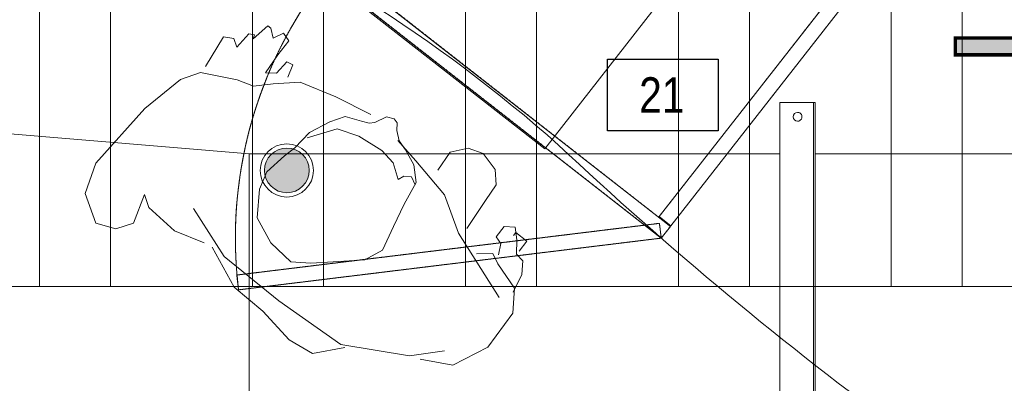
# Model space of a CAD drawing. Header units: millimetres. Extents: x -125266 to 274256, y -711690 to -301689.
# Tile 197 of 256: x -49894 to -48507, y -360216 to -359703. Entities that reach past the tile are written whole.
import ezdxf

# ---------------------------------------------------------------- set-up
doc = ezdxf.new("R2010")
doc.units = ezdxf.units.MM
doc.linetypes.add('BASE$0$HIDDEN2', pattern=[0.1875, 0.125, -0.0625])
for name, color, linetype, lineweight in [('AD Wall', 8, 'Continuous', 15), ('ARCH', 7, 'Continuous', 0), ('CEILING', 8, 'Continuous', 5), ('Counter Top', 8, 'Continuous', 5), ('Counter virticle', 8, 'Continuous', 5), ('Finished Line', 7, 'Continuous', 0), ('HATCH', 253, 'Continuous', 0), ('HV-RA GRILLE', 5, 'Continuous', 25), ('HVAC', 170, 'Continuous', 5), ('Legend', 5, 'Continuous', 0), ('LIGHT', 173, 'Continuous', 5), ('MEPTEK SA DUCT', 6, 'Continuous', 9), ('MEPTEK-DUCT SILENSOR', 4, 'Continuous', 30), ('MEPTEK-TEXT1', 7, 'Continuous', 30), ('Plaster Line', 7, 'Continuous', 0)]:
    doc.layers.add(name, color=color, linetype=linetype, lineweight=lineweight)
doc.layers.add('Equip Code', color=1, linetype='Continuous')
doc.layers.add('Light Equipment', color=8, linetype='Continuous')
doc.styles.get("Standard").update_dxf_attribs({"font": 'ARIALN.TTF'})

# ---------------------------------------------------------------- blocks, each defined once
blk = doc.blocks.new('A$C71a3148c')
at = {"layer": 'HATCH'}
h = blk.add_hatch(color=142, dxfattribs=at)
h.dxf.hatch_style = 1
h.set_gradient(color1=(0, 138, 184), one_color=1, tint=1, name='SPHERICAL')
edge = h.paths.add_edge_path()
edge.add_arc((37.5, 37.5), 31.5, 0, 360)
at = {"layer": 'LIGHT'}
for radius in [37.5, 31.5]:
    blk.add_circle((37.5, 37.5), radius, dxfattribs=at)
blk = doc.blocks.new('ARCH')
at = {"layer": 'Legend'}
h = blk.add_hatch(dxfattribs=at)
h.set_pattern_fill('STARS', color=8, scale=10)
h.set_pattern_definition([(0, (0, 0), (0, 54.9926), [31.75, -31.75]), (59.99999999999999, (0, 0), (-47.62498862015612, 27.4963), [31.75, -31.75]), (120, (15.875, 27.4963), (-47.62498862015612, -27.49629999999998), [31.75, -31.75])])
edge = h.paths.add_edge_path()
edge.add_arc((-51817.97899452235, -363404.3090475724), 5191.629504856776, 61.93693285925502, 83.98148564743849, ccw=False)
edge.add_arc((-50530.27933854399, -361455.3707026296), 2874.426302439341, 46.91091137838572, 66.315287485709, ccw=False)
edge.add_arc((-45770.40022060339, -356341.8156461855), 4111.638397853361, 227.1498067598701, 245.1055679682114)
edge.add_arc((-47880.9557659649, -360748.275541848), 776.117417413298, 2.3623463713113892, 60.70400265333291, ccw=False)
edge.add_line((-47105.49794421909, -360716.2847258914), (-47005.58012872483, -360716.2516181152))
edge.add_arc((-47880.49145018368, -360747.8077494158), 875.4802167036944, 2.065637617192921, 60.97874437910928)
edge.add_arc((-45770.40022060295, -356341.8156461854), 4011.638397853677, 227.1527405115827, 245.1578922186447, ccw=False)
edge.add_arc((-50530.27933854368, -361455.3707026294), 2974.426302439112, 46.91498625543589, 66.24137473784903)
edge.add_arc((-51817.97899452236, -363404.3090475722), 5291.629504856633, 61.97816633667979, 84.0034518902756)
edge.add_arc((-52071.81101434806, -370582.5298818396), 12467.01855514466, 86.2902578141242, 98.87979970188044)
edge.add_line((-53996.2456789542, -358264.9366560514), (-53996.2456789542, -358366.1597513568))
edge.add_arc((-52071.81101434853, -370582.5298818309), 12367.01855513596, 86.29953013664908, 98.9521895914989, ccw=False)
h = blk.add_hatch(dxfattribs=at)
h.set_pattern_fill('STARS', color=8, scale=10)
h.set_pattern_definition([(0, (0, 0), (0, 54.9926), [31.75, -31.75]), (59.99999999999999, (0, 0), (-47.62498862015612, 27.4963), [31.75, -31.75]), (120, (15.875, 27.49629999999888), (-47.62498862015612, -27.49629999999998), [31.74999999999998, -31.74999999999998])])
h.paths.add_polyline_path([(-51273.63755445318, -358241.2954593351, -0.09648525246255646), (-49375.6123817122, -358823.0578817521, -0.08487046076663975), (-48566.65896125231, -359356.1990607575, 0.07850748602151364), (-47501.18480517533, -360071.4208580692, -0.2713818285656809), (-47105.48804022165, -360746.3131866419), (-47005.48804460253, -360746.2835860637, 0.2725928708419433), (-47455.76618363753, -359982.2530108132, -0.0787243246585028), (-48498.49998240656, -359283.0253165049, 0.08452773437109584), (-49331.92915755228, -358733.02453207, 0.0964004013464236), (-51265.1701527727, -358141.6343282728, 0.05437696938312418), (-53966.24567895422, -358260.2870277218), (-53966.24567895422, -358361.4716115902, -0.05464813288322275)])
at = {"layer": 'AD Wall', "lineweight": 0, "elevation": -3.664533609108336}
blk.add_lwpolyline([(-47106.07977010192, -360716.2849186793, 0.2609898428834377), (-47501.18480517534, -360071.4208580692, -0.07850748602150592), (-48566.65896125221, -359356.1990607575, 0.08487046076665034), (-49375.61238171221, -358823.0578817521, 0.0964852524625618), (-51273.6375544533, -358241.2954593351, 0.05526379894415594), (-53996.2456789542, -358366.1597513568)], format="xyb", dxfattribs=at)
at = {"layer": 'Counter Top', "lineweight": 0, "elevation": -3.664533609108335}
blk.add_lwpolyline([(-48158.82438882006, -360599.2109915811, -0.02980337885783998), (-48645.11525427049, -360287.1816831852, -0.03130205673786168), (-49134.91435582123, -359880.0716601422, 0.08143236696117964), (-49710.95599942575, -359516.9904566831, 0.0191630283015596), (-50014.6187543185, -359367.133819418, 0.02206891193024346), (-50377.48150179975, -359223.8992703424, 0.02899373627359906), (-50871.02313592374, -359085.280101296, 0.03077235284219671), (-51410.94460514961, -359001.6981987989, 0.02414817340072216), (-51842.4912173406, -358983.0040792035, 0.02414817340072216)], format="xyb", dxfattribs=at)
at = {"layer": 'Counter virticle', "color": 7, "linetype": 'BASE$0$HIDDEN2', "ltscale": 2.5, "elevation": -3.664533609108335}
blk.add_lwpolyline([(-48993.26796333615, -359981.0451493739), (-48976.72520916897, -359993.981040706), (-48535.67291422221, -359429.9518986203), (-48552.21566838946, -359417.0160072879)], close=True, dxfattribs=at)
at = {"layer": 'Counter virticle', "color": 7, "linetype": 'BASE$0$HIDDEN2', "ltscale": 3.5, "elevation": -3.664533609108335}
blk.add_lwpolyline([(-49462.96567425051, -359641.6845755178), (-48990.2770953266, -360011.3115450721), (-48977.34120399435, -359994.7687909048), (-49450.02978291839, -359625.1418213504)], close=True, dxfattribs=at)
at = {"layer": 'Counter virticle', "color": 251, "linetype": 'BASE$0$HIDDEN2', "ltscale": 3.5, "elevation": -3.664533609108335}
blk.add_lwpolyline([(-49588.43456695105, -360063.3425585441), (-48992.82753187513, -359990.4669944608), (-48990.27709457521, -360011.3115456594), (-49585.88413056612, -360084.1871078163)], close=True, dxfattribs=at)
at = {"layer": 'Counter virticle', "color": 251, "linetype": 'BASE$0$HIDDEN2', "ltscale": 3.5}
blk.add_arc((-48990.27709488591, -360011.3115445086, -3.664533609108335), 600.0488214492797, 141.9757583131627, 186.9757679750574, dxfattribs=at)
at = {"layer": 'Equip Code', "elevation": -3.664533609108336}
blk.add_lwpolyline([(-49066.00363724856, -359860.0738825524), (-49066.00363724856, -359758.9824773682), (-48909.86448308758, -359758.9824773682), (-48909.86448308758, -359860.0738825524)], close=True, dxfattribs=at)
at = {"layer": 'Finished Line', "color": 8, "elevation": -3.664533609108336}
for points in [[(-47125.53315281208, -360738.2913657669, 0.2682569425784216), (-47510.29893671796, -360089.2398693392, -0.07846337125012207), (-48580.29129607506, -359370.8333078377, 0.08494151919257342), (-49384.34608982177, -358841.0664920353, 0.09650285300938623), (-51275.33237785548, -358261.2276380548, 0.05470287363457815), (-53966.24567895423, -358381.7108723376)], [(-47125.48804708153, -360746.2942340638, 0.2711042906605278), (-47510.29893671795, -360089.2398693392, -0.07846337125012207), (-48580.29129607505, -359370.8333078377, 0.08494151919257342), (-49384.34608982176, -358841.0664920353, 0.09650285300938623), (-51275.33237785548, -358261.2276380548, 0.05470287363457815), (-53966.24567895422, -358381.7108723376, 0.0542356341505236)], [(-47135.48804654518, -360746.2975093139, 0.2709661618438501), (-47514.8600637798, -360098.1474305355, -0.07844120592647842), (-48587.10753131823, -359378.1503682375, 0.08497737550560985), (-49388.71256376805, -358850.0710483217, 0.09651173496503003), (-51276.17996043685, -358271.1937213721, 0.05473030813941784), (-53966.24567895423, -358391.8307988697, 0.0542315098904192)], [(-47135.48804654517, -360746.2975093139, 0.2709661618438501), (-47514.86006377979, -360098.1474305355, -0.07844120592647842), (-48587.10753131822, -359378.1503682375, 0.08497737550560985), (-49388.71256376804, -358850.0710483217, 0.09651173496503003), (-51276.17996043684, -358271.1937213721, 0.05473030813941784), (-53966.24567895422, -358391.8307988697, 0.0542315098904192)]]:
    blk.add_lwpolyline(points, format="xyb", dxfattribs=at)
at = {"layer": 'Light Equipment', "lineweight": 0}
for p, q in [((-49154.52070152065, -359885.3772251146, -3.664533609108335), (-49426.64058557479, -359672.5883984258, -3.664533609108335)), ((-49154.52070152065, -359885.3772251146, -3.664533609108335), (-48986.94443237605, -359671.0763351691, -3.664533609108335)), ((-49565.50818257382, -359730.2664268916, -3.664533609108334), (-49544.57906859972, -359712.2537223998, -3.664533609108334)), ((-49544.57906859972, -359712.2537223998, -3.664533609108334), (-49540.31417532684, -359715.5837190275, -3.664533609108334)), ((-49632.69220097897, -359769.4203095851, -3.664533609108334), (-49606.96149864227, -359727.6734530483, -3.664533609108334)), ((-49606.96149864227, -359727.6734530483, -3.664533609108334), (-49592.56628780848, -359729.752057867, -3.664533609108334)), ((-49588.4802939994, -359742.1034387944, -3.664533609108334), (-49571.50539034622, -359723.2935843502, -3.664533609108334)), ((-49571.50539034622, -359723.2935843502, -3.664533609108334), (-49563.59696998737, -359724.8878874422, -3.664533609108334)), ((-49563.59696998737, -359724.8878874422, -3.664533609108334), (-49565.50818257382, -359730.2664268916, -3.664533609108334)), ((-49540.31417532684, -359715.5837190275, -3.664533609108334), (-49537.33912845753, -359729.3579452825, -3.664533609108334)), ((-49537.33912845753, -359729.3579452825, -3.664533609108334), (-49522.76501981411, -359722.415167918, -3.664533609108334)), ((-49522.76501981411, -359722.415167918, -3.664533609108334), (-49515.03549726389, -359733.030853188, -3.664533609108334)), ((-49592.56628780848, -359729.752057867, -3.664533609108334), (-49588.4802939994, -359742.1034387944, -3.664533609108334)), ((-49515.03549726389, -359733.030853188, -3.664533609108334), (-49530.58876936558, -359752.9507068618, -3.664533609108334)), ((-49530.58876936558, -359752.9507068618, -3.664533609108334), (-49548.05325406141, -359778.2490999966, -3.664533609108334)), ((-49532.54709628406, -359778.9048594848, -3.664533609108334), (-49517.79408817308, -359762.9406978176, -3.664533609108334)), ((-49517.79408817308, -359762.9406978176, -3.664533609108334), (-49509.57498623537, -359767.0678465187, -3.664533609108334)), ((-49509.57498623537, -359767.0678465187, -3.664533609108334), (-49516.4195723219, -359784.6263091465, -3.664533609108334)), ((-49639.35788772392, -359777.9573907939, -3.664533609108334), (-49667.70584013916, -359787.8872540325, -3.664533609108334)), ((-49587.95315367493, -359788.3203559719, -3.664533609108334), (-49639.35788772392, -359777.9573907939, -3.664533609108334)), ((-49548.05325406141, -359778.2490999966, -3.664533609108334), (-49532.54709628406, -359778.9048594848, -3.664533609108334)), ((-49667.70584013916, -359787.8872540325, -3.664533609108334), (-49717.96206943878, -359828.8068965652, -3.664533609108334)), ((-49565.02815665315, -359797.0589552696, -3.664533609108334), (-49587.95315367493, -359788.3203559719, -3.664533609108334)), ((-49537.1697859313, -359793.6176299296, -3.664533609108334), (-49565.02815665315, -359797.0589552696, -3.664533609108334)), ((-49498.87041542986, -359791.4577591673, -3.664533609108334), (-49537.1697859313, -359793.6176299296, -3.664533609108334)), ((-49448.75552792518, -359812.2649545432, -3.664533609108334), (-49498.87041542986, -359791.4577591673, -3.664533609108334)), ((-49399.44090527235, -359837.0278422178, -3.664533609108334), (-49448.75552792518, -359812.2649545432, -3.664533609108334)), ((-49717.96206943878, -359828.8068965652, -3.664533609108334), (-49786.97263015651, -359905.469161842, -3.664533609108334)), ((-49435.48155778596, -359839.9583004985, -3.664533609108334), (-49457.50194798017, -359847.6314865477, -3.664533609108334)), ((-49412.60715556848, -359846.5884127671, -3.664533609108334), (-49435.48155778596, -359839.9583004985, -3.664533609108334)), ((-49457.50194798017, -359847.6314865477, -3.664533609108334), (-49485.85675567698, -359862.391005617, -3.664533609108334)), ((-49401.91682576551, -359849.32031466, -3.664533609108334), (-49412.60715556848, -359846.5884127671, -3.664533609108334)), ((-49393.93369541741, -359848.3341647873, -3.664533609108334), (-49401.91682576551, -359849.32031466, -3.664533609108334)), ((-49377.34420635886, -359840.431305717, -3.664533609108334), (-49393.93369541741, -359848.3341647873, -3.664533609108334)), ((-49366.65387546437, -359843.1632084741, -3.664533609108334), (-49377.34420635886, -359840.431305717, -3.664533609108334)), ((-49362.34411982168, -359848.9346735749, -3.664533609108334), (-49366.65387546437, -359843.1632084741, -3.664533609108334)), ((-49362.81237949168, -359859.7991118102, -3.664533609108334), (-49362.34411982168, -359848.9346735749, -3.664533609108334)), ((-49485.85675567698, -359862.391005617, -3.664533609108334), (-49506.63403467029, -359883.8691489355, -3.664533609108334)), ((-49447.11744155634, -359857.059024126, -3.664533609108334), (-49489.23923813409, -359869.9759732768, -3.664533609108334)), ((-49416.28402381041, -359867.3919252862, -3.664533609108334), (-49447.11744155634, -359857.059024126, -3.664533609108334)), ((-49384.20787398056, -359887.8562099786, -3.664533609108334), (-49416.28402381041, -359867.3919252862, -3.664533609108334)), ((-49359.68642362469, -359874.272030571, -3.664533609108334), (-49362.81237949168, -359859.7991118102, -3.664533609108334)), ((-49336.13598354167, -359902.4877152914, -3.664533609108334), (-49361.54644578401, -359873.4863511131, -3.664533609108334)), ((-49350.4601820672, -359887.0908379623, -3.664533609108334), (-49359.68642362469, -359874.272030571, -3.664533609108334)), ((-49521.01423813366, -359895.1012951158, -3.664533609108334), (-49546.11777524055, -359918.0144064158, -3.664533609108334)), ((-49506.63403467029, -359883.8691489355, -3.664533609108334), (-49521.01423813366, -359895.1012951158, -3.664533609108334)), ((-49367.94856350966, -359905.1318895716, -3.664533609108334), (-49384.20787398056, -359887.8562099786, -3.664533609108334)), ((-49338.86968249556, -359908.1728088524, -3.664533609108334), (-49350.4601820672, -359887.0908379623, -3.664533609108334)), ((-49304.99188274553, -359915.353462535, -3.664533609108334), (-49287.52739787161, -359890.0550699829, -3.664533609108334)), ((-49287.52739787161, -359890.0550699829, -3.664533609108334), (-49262.51228945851, -359884.3937467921, -3.664533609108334)), ((-49262.51228945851, -359884.3937467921, -3.664533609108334), (-49241.00892359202, -359892.0223471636, -3.664533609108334)), ((-49241.00892359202, -359892.0223471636, -3.664533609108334), (-49224.12824827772, -359914.3637177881, -3.664533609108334)), ((-49786.97263015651, -359905.469161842, -3.664533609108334), (-49802.26233296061, -359948.4974736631, -3.664533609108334)), ((-49361.19820578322, -359928.7246500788, -3.664533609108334), (-49367.94856350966, -359905.1318895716, -3.664533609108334)), ((-49335.82288735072, -359933.0118273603, -3.664533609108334), (-49338.86968249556, -359908.1728088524, -3.664533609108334)), ((-49295.57716028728, -359950.1876055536, -3.664533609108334), (-49336.13598354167, -359902.4877152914, -3.664533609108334)), ((-49546.11777524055, -359918.0144064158, -3.664533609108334), (-49556.2047233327, -359942.2244524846, -3.664533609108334)), ((-49224.12824827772, -359914.3637177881, -3.664533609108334), (-49222.75373105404, -359936.0493293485, -3.664533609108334)), ((-49352.80020300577, -359923.8304155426, -3.664533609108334), (-49361.19820578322, -359928.7246500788, -3.664533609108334)), ((-49342.359203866, -359925.1118693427, -3.664533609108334), (-49352.80020300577, -359923.8304155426, -3.664533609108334)), ((-49352.35306607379, -359963.4210964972, -3.664533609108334), (-49335.82288735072, -359933.0118273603, -3.664533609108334)), ((-49337.16226008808, -359936.0404038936, -3.664533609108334), (-49342.359203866, -359925.1118693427, -3.664533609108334)), ((-49222.75373105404, -359936.0493293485, -3.664533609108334), (-49237.99631992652, -359958.5020285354, -3.664533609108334)), ((-49802.26233296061, -359948.4974736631, -3.664533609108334), (-49786.85040273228, -359990.3044579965, -3.664533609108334)), ((-49734.15582213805, -359990.2231929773, -3.664533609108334), (-49718.55543618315, -359949.7277267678, -3.664533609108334)), ((-49718.55543618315, -359949.7277267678, -3.664533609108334), (-49712.42644379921, -359968.2547972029, -3.664533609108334)), ((-49556.2047233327, -359942.2244524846, -3.664533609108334), (-49559.78913156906, -359982.7416847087, -3.664533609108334)), ((-49276.07923513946, -360004.3459701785, -3.664533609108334), (-49295.57716028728, -359950.1876055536, -3.664533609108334)), ((-49367.38950305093, -359994.9966707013, -3.664533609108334), (-49352.35306607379, -359963.4210964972, -3.664533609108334)), ((-49237.99631992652, -359958.5020285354, -3.664533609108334), (-49264.03770566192, -359997.7160401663, -3.664533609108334)), ((-49712.42644379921, -359968.2547972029, -3.664533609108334), (-49676.26429862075, -360001.0704615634, -3.664533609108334)), ((-49649.29086342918, -359969.4549867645, -3.664533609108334), (-49606.24657495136, -360037.4176419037, -3.664533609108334)), ((-49786.85040273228, -359990.3044579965, -3.664533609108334), (-49758.86024739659, -359998.4173617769, -3.664533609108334)), ((-49758.86024739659, -359998.4173617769, -3.664533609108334), (-49734.15582213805, -359990.2231929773, -3.664533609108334)), ((-49559.78913156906, -359982.7416847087, -3.664533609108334), (-49540.63760466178, -360017.7487137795, -3.664533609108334)), ((-49676.26429862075, -360001.0704615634, -3.664533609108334), (-49634.3685148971, -360017.750509, -3.664533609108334)), ((-49383.0953261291, -360028.4560335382, -3.664533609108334), (-49367.38950305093, -359994.9966707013, -3.664533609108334)), ((-49218.68685050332, -360094.9628436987, -3.664533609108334), (-49276.07923513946, -360004.3459701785, -3.664533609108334)), ((-49222.76328823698, -360009.330396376, -3.664533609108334), (-49211.65380822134, -359995.1019295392, -3.664533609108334)), ((-49211.65380822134, -359995.1019295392, -3.664533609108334), (-49196.1476501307, -359995.7576886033, -3.664533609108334)), ((-49195.21560066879, -360003.356225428, -3.664533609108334), (-49198.54844467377, -360007.6247654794, -3.664533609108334)), ((-49196.1476501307, -359995.7576886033, -3.664533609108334), (-49193.97286805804, -360013.4876078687, -3.664533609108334)), ((-49179.57765796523, -360015.5662136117, -3.664533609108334), (-49195.21560066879, -360003.356225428, -3.664533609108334)), ((-49540.63760466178, -360017.7487137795, -3.664533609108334), (-49512.10151982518, -360044.8423549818, -3.664533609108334)), ((-49216.45539730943, -360018.8360832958, -3.664533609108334), (-49222.76328823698, -360009.330396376, -3.664533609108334)), ((-49219.65645670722, -360034.6588524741, -3.664533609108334), (-49216.45539730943, -360018.8360832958, -3.664533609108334)), ((-49193.97286805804, -360013.4876078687, -3.664533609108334), (-49194.01998198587, -360034.0632205, -3.664533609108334)), ((-49190.68713798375, -360029.7946804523, -3.664533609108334), (-49179.57765796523, -360015.5662136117, -3.664533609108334)), ((-49623.30614880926, -360024.0976547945, -3.664533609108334), (-49591.94559272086, -360080.6474729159, -3.664533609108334)), ((-49408.01088939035, -360041.8901550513, -3.664533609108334), (-49383.0953261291, -360028.4560335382, -3.664533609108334)), ((-49227.56487733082, -360033.0645501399, -3.664533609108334), (-49250.66877289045, -360033.3473343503, -3.664533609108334)), ((-49220.63562010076, -360047.6359282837, -3.664533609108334), (-49227.56487733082, -360033.0645501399, -3.664533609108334)), ((-49194.01998198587, -360034.0632205, -3.664533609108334), (-49185.17951190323, -360043.2560596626, -3.664533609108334)), ((-49606.24657495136, -360037.4176419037, -3.664533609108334), (-49529.16780943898, -360099.8904295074, -3.664533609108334)), ((-49512.10151982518, -360044.8423549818, -3.664533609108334), (-49483.9511873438, -360046.7682596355, -3.664533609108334)), ((-49483.9511873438, -360046.7682596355, -3.664533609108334), (-49452.68805290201, -360044.7074453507, -3.664533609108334)), ((-49452.68805290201, -360044.7074453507, -3.664533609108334), (-49408.01088939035, -360041.8901550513, -3.664533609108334)), ((-49197.13637070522, -360082.015831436, -3.664533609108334), (-49220.63562010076, -360047.6359282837, -3.664533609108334)), ((-49185.17951190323, -360043.2560596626, -3.664533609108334), (-49186.64825699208, -360062.7216733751, -3.664533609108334)), ((-49186.64825699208, -360062.7216733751, -3.664533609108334), (-49199.04758355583, -360087.3943704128, -3.664533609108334)), ((-49591.94559272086, -360080.6474729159, -3.664533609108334), (-49551.82923723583, -360114.2602884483, -3.664533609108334)), ((-49199.27359603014, -360116.9913665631, -3.664533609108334), (-49197.13637070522, -360082.015831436, -3.664533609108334)), ((-49529.16780943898, -360099.8904295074, -3.664533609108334), (-49441.95872729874, -360161.1118260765, -3.664533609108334)), ((-49551.82923723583, -360114.2602884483, -3.664533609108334), (-49514.73504259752, -360154.6744896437, -3.664533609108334)), ((-49234.51324893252, -360165.0553060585, -3.664533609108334), (-49199.27359603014, -360116.9913665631, -3.664533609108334)), ((-49514.73504259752, -360154.6744896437, -3.664533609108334), (-49481.54794433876, -360173.7159270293, -3.664533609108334)), ((-49481.54794433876, -360173.7159270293, -3.664533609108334), (-49436.2722026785, -360165.5518217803, -3.664533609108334)), ((-49441.95872729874, -360161.1118260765, -3.664533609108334), (-49344.83578381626, -360177.3977607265, -3.664533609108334)), ((-49344.83578381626, -360177.3977607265, -3.664533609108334), (-49295.60583184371, -360170.030806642, -3.664533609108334)), ((-49284.10099799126, -360190.4650271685, -3.664533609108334), (-49234.51324893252, -360165.0553060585, -3.664533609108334)), ((-49330.12989057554, -360182.0092120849, -3.664533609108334), (-49284.10099799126, -360190.4650271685, -3.664533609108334))]:
    blk.add_line(p, q, dxfattribs=at)
at = {"layer": 'Light Equipment', "lineweight": 0, "elevation": -3.664533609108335}
blk.add_lwpolyline([(-48158.82438882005, -360599.2109915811, -0.02980337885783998), (-48645.11525427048, -360287.1816831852, -0.03130205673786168), (-49134.91435582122, -359880.0716601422, 0.08143236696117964), (-49710.95599942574, -359516.9904566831, 0.0191630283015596), (-50014.61875431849, -359367.133819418, 0.02206891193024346), (-50377.48150179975, -359223.8992703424, 0.02899373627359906), (-50871.02313592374, -359085.280101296, 0.03077235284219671), (-51410.94460514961, -359001.6981987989, 0.02414817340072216), (-51842.49121734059, -358983.0040792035, 0.02414817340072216)], format="xyb", dxfattribs=at)
at = {"layer": 'Light Equipment', "lineweight": 0}
for points, elevation in [([(-48993.26796333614, -359981.0451493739), (-48976.72520916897, -359993.981040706), (-48535.6729142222, -359429.9518986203), (-48552.21566838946, -359417.0160072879)], -3.664533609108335), ([(-49462.9656742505, -359641.6845755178), (-48990.2770953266, -360011.3115450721), (-48977.34120399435, -359994.7687909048), (-49450.02978291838, -359625.1418213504)], -3.664533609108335), ([(-49066.00363724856, -359860.0738825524), (-49066.00363724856, -359758.9824773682), (-48909.86448308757, -359758.9824773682), (-48909.86448308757, -359860.0738825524)], -3.664533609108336), ([(-49588.43456695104, -360063.3425585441), (-48992.82753187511, -359990.4669944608), (-48990.2770945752, -360011.3115456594), (-49585.88413056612, -360084.1871078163)], -3.664533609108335)]:
    blk.add_lwpolyline(points, close=True, dxfattribs=dict(at, elevation=elevation))
blk.add_arc((-48990.27709488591, -360011.3115445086, -3.664533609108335), 600.0488214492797, 141.9757583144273, 186.9757679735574, dxfattribs=at)
at = {"layer": 'Plaster Line', "color": 8, "elevation": -3.664533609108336}
for points in [[(-47105.48804815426, -360746.2876835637, 0.2713729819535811), (-47501.18480517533, -360071.4208580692, -0.07850748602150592), (-48566.65896125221, -359356.1990607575, 0.08487046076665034), (-49375.6123817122, -358823.0578817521, 0.0964852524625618), (-51273.63755445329, -358241.2954593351, 0.05464813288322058), (-53966.24567895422, -358361.4716115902, 0.05424385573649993)], [(-47115.48804761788, -360746.2909588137, 0.2712398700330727), (-47505.74053172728, -360080.3310048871, -0.078485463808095), (-48573.47510607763, -359363.5162053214, 0.08490588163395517), (-49379.97936178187, -358832.0621036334, 0.0964940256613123), (-51274.48490935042, -358251.2615507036, 0.05467548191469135), (-53966.24567895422, -358371.5911434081, 0.05423974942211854)]]:
    blk.add_lwpolyline(points, format="xyb", dxfattribs=at)
at = {"layer": 'Plaster Line', "elevation": -3.664533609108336}
blk.add_lwpolyline([(-47115.70614570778, -360728.2881090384, 0.2649230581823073), (-47505.74053172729, -360080.3310048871, -0.078485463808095), (-48573.47510607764, -359363.5162053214, 0.08490588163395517), (-49379.97936178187, -358832.0621036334, 0.0964940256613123), (-51274.48490935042, -358251.2615507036, 0.05467548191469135), (-53966.24567895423, -358371.5911434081)], format="xyb", dxfattribs=at)
at = {"layer": 'Equip Code', "lineweight": 0}
blk.add_text('21', height=50, dxfattribs=at).set_placement((-49021.39245034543, -359834.6304991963, -3.664533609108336))
at = {"layer": 'Light Equipment', "lineweight": 0}
blk.add_text('21', height=50, dxfattribs=at).set_placement((-49021.39245034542, -359834.6304991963, -3.664533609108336))
blk = doc.blocks.new('Duct Support - Duct Support-18184346-RCP-Store 26 at Node L4 Level')
at = {"layer": 'MEPTEK SA DUCT', "color": 10, "lineweight": 13}
for p, q in [((22.49999999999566, 511.9999999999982), (-24.99999999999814, 511.9999999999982)), ((-24.99999999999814, 511.9999999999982), (-24.99999999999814, -511.9999999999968)), ((24.99999999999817, 511.9999999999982), (22.49999999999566, 511.9999999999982)), ((22.49999999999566, 511.9999999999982), (22.49999999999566, -511.9999999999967)), ((24.99999999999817, 511.9999999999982), (24.99999999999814, -511.9999999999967)), ((-24.99999999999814, -511.9999999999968), (22.49999999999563, -511.9999999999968)), ((22.49999999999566, -511.9999999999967), (24.99999999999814, -511.9999999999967))]:
    blk.add_line(p, q, dxfattribs=at)
for centre, radius, start, end in [((3.383959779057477e-14, 492.000000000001), 6.250000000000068, 90.00000000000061, 269.9999999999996), ((3.383959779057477e-14, 492.000000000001), 6.250000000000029, 269.9999999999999, 90.00000000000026), ((0, -491.9999999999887), 6.250000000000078, 90.00000000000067, 270.0000000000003), ((0, -491.9999999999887), 6.250000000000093, 270.0000000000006, 90.00000000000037)]:
    blk.add_arc(centre, radius, start, end, dxfattribs=at)
blk = doc.blocks.new('A$C6072246C')
at = {"layer": 'MEPTEK SA DUCT', "color": 225, "lineweight": 13}
for p, q in [((-1878.516110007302, 1630.422207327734), (-1878.516109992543, -559.5777926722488)), ((-1878.516088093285, -609.5777926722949), (-1878.516088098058, -1357.481740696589)), ((-1878.516109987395, -1357.481740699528), (-1928.516109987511, -1957.481740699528)), ((-1878.516109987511, -1357.481740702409), (-998.5161099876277, -1357.481740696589)), ((-998.5161099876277, -1357.481740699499), (-1878.516109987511, -1357.481740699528))]:
    blk.add_line(p, q, dxfattribs=at)
at = {"color": 190, "lineweight": 13, "rotation": 89.99999999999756}
blk.add_blockref('Duct Support - Duct Support-18184346-RCP-Store 26 at Node L4 Level', (-1438.516099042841, -584.5777926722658), dxfattribs=at)
blk = doc.blocks.new('SUPPLY GRILL ARROW')
at = {"layer": 'HV-RA GRILLE'}
blk.add_hatch(color=256, dxfattribs=at).paths.add_polyline_path([(26.59666996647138, -151.45209630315), (0, -211.0139297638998), (-26.59666996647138, -151.45209630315), (-53.63637237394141, -114.3962156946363), (-11.91790148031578, -114.3962156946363), (-11.91790148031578, 0), (0, 0), (11.91790148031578, 0), (11.91790148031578, -114.3962156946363), (53.63637237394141, -114.3962156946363)])
at = {"layer": 'HV-RA GRILLE', "color": 5}
for p, q in [((-53.63637237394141, -114.3962156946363), (-11.91790148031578, -114.3962156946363)), ((53.63637237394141, -114.3962156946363), (11.91790148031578, -114.3962156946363))]:
    blk.add_line(p, q, dxfattribs=at)
at = {"layer": 'HV-RA GRILLE', "color": 1, "const_width": 5}
blk.add_lwpolyline([(11.91790148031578, -114.3962156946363), (53.63637237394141, -114.3962156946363), (27.38286021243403, -149.7873551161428), (0.2185595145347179, -210.6351149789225), (-26.65730952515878, -151.8401102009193), (-53.63637237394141, -114.3962156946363), (-11.91790148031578, -114.3962156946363), (-11.91790148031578, 0), (11.91790148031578, 0), (11.91790148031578, -114.3962156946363)], dxfattribs=at)
blk = doc.blocks.new('*U1633')
at = {"layer": 'HV-RA GRILLE', "color": 31, "xscale": 0.7107915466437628, "yscale": 0.7107915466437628, "zscale": 0.7107915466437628}
for p in [(53951.82403641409, -20496.21602675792), (54076.82403641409, -20496.21602675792), (54076.82403641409, -20496.21602675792), (54201.82403641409, -20496.21602675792), (54201.82403641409, -20496.21602675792), (54326.82403641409, -20496.21602675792), (54326.82403641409, -20496.21602675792), (54451.82403641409, -20496.21602675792), (54451.82403641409, -20496.21602675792), (54576.82403641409, -20496.21602675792), (54576.82403641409, -20496.21602675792), (54701.82403641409, -20496.21602675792), (54701.82403641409, -20496.21602675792), (54826.82403641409, -20496.21602675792)]:
    blk.add_blockref('SUPPLY GRILL ARROW', p, dxfattribs=at)

msp = doc.modelspace()

# ---------------------------------------------------------------- linework, layer by layer
at = {"layer": 'CEILING', "lineweight": 0}
msp.add_lwpolyline([(-53966.24567895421, -358280.6008650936, -0.03944035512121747), (-52166.24567895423, -358141.5805898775), (-52166.24567895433, -360079.5383786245), (-47346.30292025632, -360079.5383786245, -0.2282144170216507), (-47025.48804591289, -360747.2466286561), (-47025.48804591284, -361879.5383786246), (-48083.65642555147, -361879.5383786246), (-48083.65642555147, -361640.8253330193), (-48793.6564241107, -361640.8253330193), (-48793.65642411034, -361879.5383786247), (-52795.5702889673, -361879.5383786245, 0.5699330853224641), (-53966.24567895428, -361659.4272084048), (-53966.24567895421, -358280.6008650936)], format="xyb", dxfattribs=at)
at = {"layer": 'CEILING'}
for points in [[(-49866.33494421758, -358507.2439105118), (-49766.19680325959, -358548.3477538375), (-49766.18404929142, -360079.5308817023), (-49866.18404929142, -360079.5308817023)], [(-49566.30701239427, -358637.7449752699), (-49466.18024637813, -358686.3462621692), (-49466.16864186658, -360079.5308817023), (-49566.16864186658, -360079.5308817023)], [(-49266.33489097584, -358784.962151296), (-49166.16881623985, -358834.7137473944), (-49166.15323448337, -360079.5258837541), (-49266.15323448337, -360079.5258837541)], [(-48966.13782707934, -358948.8457992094), (-48866.15260798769, -359014.197729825), (-48866.13782707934, -360079.52338478), (-48966.13782707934, -360079.52338478)], [(-48666.29536093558, -359163.1658686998), (-48566.12934254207, -359248.3931440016), (-48566.1224196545, -360079.52338478), (-48666.1224196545, -360079.52338478)]]:
    msp.add_lwpolyline(points, close=True, dxfattribs=at)

# ---------------------------------------------------------------- block references
at = {"layer": 'ARCH'}
msp.add_blockref('ARCH', (0, 0), dxfattribs=at)
at = {"layer": 'HVAC', "rotation": 270}
msp.add_blockref('A$C6072246C', (-48213.670959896, -361770.8098357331), dxfattribs=at)
at = {"layer": 'LIGHT'}
msp.add_blockref('A$C71a3148c', (-49555.35723448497, -359953.3802184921), dxfattribs=at)
at = {"layer": 'MEPTEK-DUCT SILENSOR', "xscale": -1.4, "yscale": 1.4, "zscale": 1.4, "rotation": 90.00000000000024}
msp.add_blockref('*U1633', (-77270.50500079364, -282983.5507200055), dxfattribs=at)

# ---------------------------------------------------------------- texts
at = {"layer": 'MEPTEK-TEXT1', "char_height": 350, "attachment_point": 1}
for s, insert, width in [('{\\fCalibri|b0|i0|c0|p34;\\H1.28571x;\\C1;GENERAL GUIDELINES-HVAC :\\P\\fArial Narrow|b0|i0|c0|p34;\\H0.88889x;\\C256;\\P\\fCalibri|b0|i0|c0|p34;\\C4;DUCTING :\\H0.875x;\\P\\pi-1050,l1050,t1050;\\C256;1.^IDUCTING SHALL BE IN ACCORDANCE WITH IS 655, GALVANIZED IRON SHEET TO BE USED FOR ALL DUCTING WORKS. THERMAL INSULATION ON DUCTS SHALL BE 19 MM THICK. CLOSED CELL CLASS “O” BS 476 PART 6-7 FM APPROVED NITRILE RUBBER ELASTOMERIC INSULATION THERMAL CONDUCTIVITY 0.033 WATTS PER METER-KELVIN (W/(M.K)) AT 0°C FOR AIR CONDITIONING DUCTING. \\P2.^ITHERMAL INSULATION ON KITCHEN EXHAUST DUCTING SHALL BE 80 MM THICK ALUMINUM FOIL FACED RESIN BONDED FIBRE GLASS WOOL OF DENSITY NOT LESS THAN 48 KG/M3.\\P3.^ITHERMAL INSULATION ON FRESH AIR, SUPPLY AIR AND RETURN AIR SHALL BE 19MM THICK CLOSED CELL ANTI-MICROBIAL CLASS “O” BS 476 AND PART 6 & 7 FM APPROVED NITRILE RUBBER ELASTOMERIC INSULATION THERMAL CONDUCTIVITY 0.033 WATTS PER METER-KELVIN (W/ (M\\fArial|b0|i0|c0|p34;.\\fCalibri|b0|i0|c0|p34;K)) AT 0°C.\\P4.^IAPPROPRIATE NUMBER OF TRAP DOORS SHALL BE PROVIDED IN KITCHEN EXHAUST DUCTING FOR OIL/GREASE CLEANING PURPOSE.\\P5.^IDUCTING INSTALLATION WITH RESPECT TO FRESH AIR INTAKE, KITCHEN EXHAUST OUT FROM LOCATION UP TO LOUVERS AT FAÇADE SHALL BE IN THE SCOPE OF CONCESSIONER INCLUDING AIR WASHER, EXHAUST FAN SECTION DRY SCRUBBER ETC.\\P6.^IEACH AND EVERY KITCHEN EXHAUST HOOD SHOULD BE EQUIPPED WITH UL LISTED, WET CHEMICAL BASED, MECHANICALLY OPERATED, AUTOMATIC FIRE SUPPRESSION SYSTEM. SEPARATE DRAWING TO BE SUBMITTED FOR HOOD SUPPRESSION SYSTEM.\\P7.^ISUPPORTING OF DUCTING TO BE DONE WITH USING ANGLE 50X 50 X 5MM AND TIE ROD OF SIZE MINIMUM 10 MM DIA/ AS PER DUCT SIZE.\\P8.^IPOST COMPLETION OF ONSITE WORK, CONCESSIONAIRE HAS TO SHARE TESTING AND COMMISSIONING REPORT WITH DIAL.\\P9.^IINTEGRATION WITH FIRE ALARM SYSTEM, SO THAT AHU GET SWITCHED OFF IN CASE OF ANY FIRE INCIDENT.\\P10.^IFOR EQUIPMENT PLACEMENT STRUCTURAL DETAILS TO BE APPROVED BY STRUCTURAL CONSULTANT AND SAME TO BE SHARE WITH DIAL.\\P11.^ITRAP DOOR WITH PROPER ACCESS TO BE PROVIDED FOR FILTER AND COPPER COIL CLEANING.\\P12.^IKITCHEN VENTILATION SHALL COMPLY TO NFPA 96 GUIDELINE.}', (-102876.1092228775, -301696.9008114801), 28043.42879176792), ('{\\fCalibri|b0|i0|c0|p34;\\H1.28571x;\\C1;CHILLED WATER PIPING:-\\H0.77778x;\\P\\pi-1050,l1050,t1050;\\C256;1.^ICHILLED WATER PIPING SHALL BE CONFIRMING TO IS:1239 PART I CLASS ‘C’ HEAVY AND FITTING SHALL BE CONFORMING TO ASTM A-105,3000LBS SOCKET WELD END (UP TO 50MM) & 1S:1239 PART-II HEAVY/ASTM A-234 WPB, GR.B BUTT WELD FITTING ( ABOVE 50NB PIPE SIZE)\\P2.^IPIPING CONNECTION SHOULD BE SOCKET WELDED UP TO 50NB SIZE AND SHALL BE BUTT WELD ABOVE 50NB PIPE SIZE. PIPE FLANGES SHOULD BE CONFIRMING TO ASTM A-105 # 150 SORF AND FLANGE DIMENSION SHOULD BE IN ACCORDANCE WITH ASME/ANSI B 16.5 (150 SORF), FITTING TO FITTING WELDING IS NOT ALLOWED. NOZZLE CONNECTIONS/THREDOLETS/WELDOLETS ARE NOT ALLOWED BY PUNCTURING THE PIPE. ONLY EQUAL/UNEQUAL TEE’S SHALL BE USED FOR BRANCH CONNECTION FROM HEADER. SOCKET WELD END TEE SHOULD BE USED FOR BRANCH CONNECTION (UP-TO -50NB PIPE SIZE) W.R.T TO PRESSURE GAUGE/TEMPERATURE GAUGE/AIR VENT/DRAIN POINT ETC.\\P3.^IPOST INSTALLATION CLEARANCE BY DIAL, CHW PIPING SHALL BE TESTED @15KGF/CM2 HYDROSTATICS PRESSURE FOR 24HRS HOLD TIME AND TESTING SHOULD BE WITNESSED TO DIAL TEAM.\\P4.^ITHERMAL INSULATION ON CHW AND CONDENSATE DRAIN PIPING LINE SHALL BE 25MM THICK. CLOSED CELL ANTI-MICROBIAL CLASS “O” BS 476 AND PART 6 & 7 FM APPROVED NITRILE RUBBER ELASTOMERIC INSULATION THERMAL CONDUCTIVITY 0.033 WATTS PER METER-KELVIN (W/ (M\\fArial|b0|i0|c0|p34;⋅\\fCalibri|b0|i0|c0|p34;K)) AT 0°C.\\P5.^ICONDENSATE DRAIN PIPING SHALL BE COMPLYING TO IS 4985 CLASS 3 UPVC PIPE. SOLVENT CEMENT COMPLYING WITH ASTM D2564 SHALL BE USED FOR JOINTS.\\P6.^IFOR CEILING SUSPENDED CHILLED WATER PIPE:  PIPE SHOULD BE HANGED WITH TIE ROD OF SIZE MINIMUM 10 MM DIA.}', (-102709.0243572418, -319968.0040576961), 24849.35390728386)]:
    msp.add_mtext(s, dxfattribs=dict(at, insert=insert, width=width))

doc.saveas('drawing.dxf')
